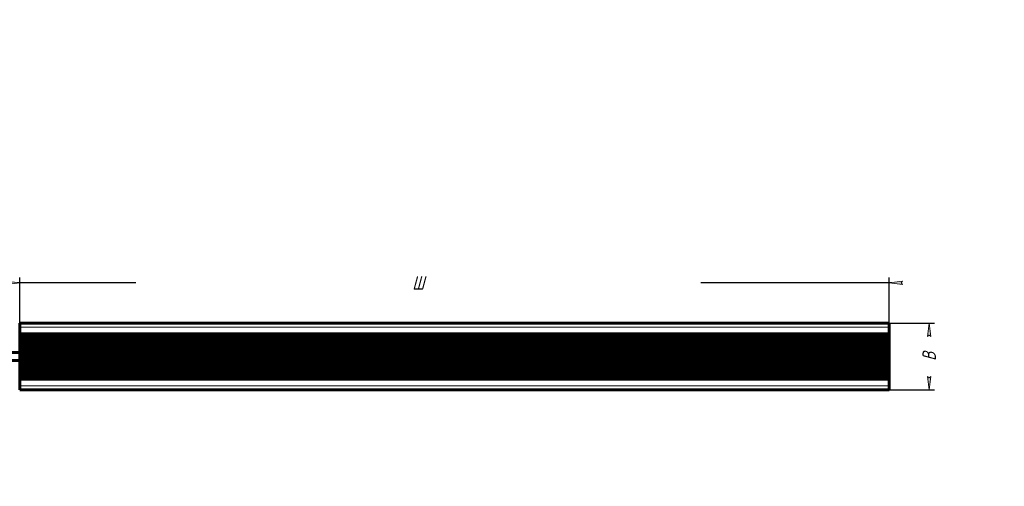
# Model space of a CAD drawing. Header units: millimetres. Extents: x 0 to 594, y 0 to 420.
# Tile 3 of 3: x 226 to 594, y 245 to 420. Entities that reach past the tile are written whole.
import ezdxf

# ---------------------------------------------------------------- set-up
doc = ezdxf.new("R2010")
doc.units = ezdxf.units.MM
doc.linetypes.add('K5LT_BASIC', pattern=[0])
doc.linetypes.add('K5LT_THIN', pattern=[0])
doc.layers.add('Системный слой', color=7, linetype='Continuous')
doc.styles.add('KDIMTEXTSTYLE', font='GOST_AU.SHX', dxfattribs={"width": 0.96, "oblique": 15, "height": 5})
doc.dimstyles.new('KDIMSTYLE (0.50)', dxfattribs={"dimtxt": 5, "dimasz": 1, "dimexe": 2, "dimexo": 0, "dimgap": 1, "dimtad": 1, "dimlfac": 2, "dimtxsty": 'KDIMTEXTSTYLE', "dimsah": 1, "dimcen": 0, "dimdle": 1, "dimadec": 0, "dimazin": 0, "dimtfac": 0.667, "dimtmove": 0, "dimatfit": 3, "dimfxl": 1, "dimtvp": 1, "dimtolj": 1, "dimtzin": 0, "dimarcsym": 0})

# ---------------------------------------------------------------- blocks, each defined once
blk = doc.blocks.new('U0')
at = {"layer": 'Системный слой', "color": 150, "linetype": 'K5LT_BASIC', "lineweight": 60, "true_color": 0x0080ff}
for p, q in [((82.07, 292.56), (136.04, 292.56)), ((141.04, 292.56), (225.92, 292.56))]:
    blk.add_line(p, q, dxfattribs=at)
blk = doc.blocks.new('U1')
at = {"layer": 'Системный слой', "color": 150, "linetype": 'K5LT_BASIC', "lineweight": 60, "true_color": 0x0080ff}
for p, q in [((82.07, 295.56), (136.04, 295.56)), ((141.04, 295.56), (225.92, 295.56))]:
    blk.add_line(p, q, dxfattribs=at)
blk = doc.blocks.new('KDIMARROW_01')
at = {"layer": 'Системный слой'}
blk.add_hatch(color=0, dxfattribs=at).paths.add_polyline_path([(0, 0), (-5, 0.66), (-4.5, 0), (-5, -0.66)])
at = {"layer": 'Системный слой', "color": 0, "linetype": 'K5LT_THIN', "lineweight": 18}
for p, q in [((-4.5, 0), (-5, 0.66)), ((-5, 0.66), (0, 0)), ((0, 0), (-5, -0.66)), ((-5, -0.66), (-4.5, 0)), ((0, 0), (-1, 0))]:
    blk.add_line(p, q, dxfattribs=at)

msp = doc.modelspace()

# ---------------------------------------------------------------- linework, layer by layer
at = {"layer": 'Системный слой', "color": 150, "linetype": 'K5LT_BASIC', "lineweight": 60, "true_color": 0x0080ff}
for p, q in [((550.9156, 306.5564), (225.9156, 306.5564)), ((225.9156, 305.0564), (225.9156, 306.5564)), ((550.9156, 305.0564), (550.9156, 306.5564)), ((225.9156, 302.8064), (225.9156, 305.0564)), ((225.9156, 302.8064), (225.9156, 302.5564)), ((225.9156, 302.5564), (550.9156, 302.5564)), ((225.9156, 301.5564), (225.9156, 302.5564)), ((550.9156, 302.8064), (550.9156, 305.0564)), ((550.9156, 302.5564), (550.9156, 302.8064)), ((550.9156, 301.5564), (550.9156, 302.5564)), ((550.9156, 301.5564), (225.9156, 301.5564)), ((225.9156, 301.5564), (225.9156, 301.3064)), ((225.9156, 300.8064), (225.9156, 301.3064)), ((225.9156, 300.8064), (225.9156, 300.5564)), ((225.9156, 299.5564), (225.9156, 300.5564)), ((225.9156, 300.5564), (550.9156, 300.5564)), ((550.9156, 299.5564), (225.9156, 299.5564)), ((225.9156, 299.5564), (225.9156, 299.3064)), ((225.9156, 298.8064), (225.9156, 299.3064)), ((225.9156, 298.8064), (225.9156, 298.5564)), ((225.9156, 298.5564), (550.9156, 298.5564)), ((225.9156, 297.5564), (225.9156, 298.5564)), ((550.9156, 301.3064), (550.9156, 301.5564)), ((550.9156, 301.3064), (550.9156, 300.8064)), ((550.9156, 300.5564), (550.9156, 300.8064)), ((550.9156, 299.5564), (550.9156, 300.5564)), ((550.9156, 299.3064), (550.9156, 299.5564)), ((550.9156, 299.3064), (550.9156, 298.8064)), ((550.9156, 298.5564), (550.9156, 298.8064)), ((550.9156, 297.5564), (550.9156, 298.5564)), ((550.9156, 297.5564), (225.9156, 297.5564)), ((225.9156, 297.5564), (225.9156, 297.3064)), ((225.9156, 296.8064), (225.9156, 297.3064)), ((225.9156, 296.8064), (225.9156, 296.5564)), ((225.9156, 295.5564), (225.9156, 296.5564)), ((225.9156, 296.5564), (550.9156, 296.5564)), ((550.9156, 295.5564), (225.9156, 295.5564)), ((225.9156, 295.5564), (225.9156, 295.3064)), ((225.9156, 294.8064), (225.9156, 295.3064)), ((225.9156, 294.8064), (225.9156, 294.5564)), ((225.9156, 294.5564), (550.9156, 294.5564)), ((225.9156, 293.5564), (225.9156, 294.5564)), ((550.9156, 297.3064), (550.9156, 297.5564)), ((550.9156, 297.3064), (550.9156, 296.8064)), ((550.9156, 296.5564), (550.9156, 296.8064)), ((550.9156, 295.5564), (550.9156, 296.5564)), ((550.9156, 295.3064), (550.9156, 295.5564)), ((550.9156, 295.3064), (550.9156, 294.8064)), ((550.9156, 294.5564), (550.9156, 294.8064)), ((550.9156, 293.5564), (550.9156, 294.5564)), ((550.9156, 293.5564), (225.9156, 293.5564)), ((225.9156, 293.5564), (225.9156, 293.3064)), ((225.9156, 292.8064), (225.9156, 293.3064)), ((225.9156, 292.8064), (225.9156, 292.5564)), ((225.9156, 292.5564), (550.9156, 292.5564)), ((225.9156, 291.5564), (225.9156, 292.5564)), ((550.9156, 291.5564), (225.9156, 291.5564)), ((225.9156, 291.5564), (225.9156, 291.3064)), ((225.9156, 290.8064), (225.9156, 291.3064)), ((225.9156, 290.8064), (225.9156, 290.5564)), ((550.9156, 293.3064), (550.9156, 293.5564)), ((550.9156, 293.3064), (550.9156, 292.8064)), ((550.9156, 292.5564), (550.9156, 292.8064)), ((550.9156, 291.5564), (550.9156, 292.5564)), ((550.9156, 291.3064), (550.9156, 291.5564)), ((550.9156, 291.3064), (550.9156, 290.8064)), ((550.9156, 290.5564), (550.9156, 290.8064)), ((225.9156, 290.5564), (550.9156, 290.5564)), ((225.9156, 289.5564), (225.9156, 290.5564)), ((225.9156, 289.5564), (225.9156, 289.3064)), ((550.9156, 289.5564), (225.9156, 289.5564)), ((225.9156, 288.8064), (225.9156, 289.3064)), ((225.9156, 288.8064), (225.9156, 288.5564)), ((225.9156, 288.5564), (550.9156, 288.5564)), ((225.9156, 287.5564), (225.9156, 288.5564)), ((225.9156, 287.5564), (225.9156, 287.3064)), ((550.9156, 287.5564), (225.9156, 287.5564)), ((225.9156, 286.8064), (225.9156, 287.3064)), ((550.9156, 289.5564), (550.9156, 290.5564)), ((550.9156, 289.3064), (550.9156, 289.5564)), ((550.9156, 289.3064), (550.9156, 288.8064)), ((550.9156, 288.5564), (550.9156, 288.8064)), ((550.9156, 287.5564), (550.9156, 288.5564)), ((550.9156, 287.3064), (550.9156, 287.5564)), ((550.9156, 287.3064), (550.9156, 286.8064)), ((225.9156, 286.8064), (225.9156, 286.5564)), ((225.9156, 285.5564), (225.9156, 286.5564)), ((225.9156, 286.5564), (550.9156, 286.5564)), ((550.9156, 285.5564), (225.9156, 285.5564)), ((225.9156, 285.5564), (225.9156, 285.3064)), ((225.9156, 283.0564), (225.9156, 285.3064)), ((550.9156, 286.5564), (550.9156, 286.8064)), ((550.9156, 285.5564), (550.9156, 286.5564)), ((550.9156, 285.3064), (550.9156, 285.5564)), ((550.9156, 283.0564), (550.9156, 285.3064)), ((225.9156, 281.5564), (225.9156, 283.0564)), ((225.9156, 281.5564), (550.9156, 281.5564)), ((550.9156, 281.5564), (550.9156, 283.0564))]:
    msp.add_line(p, q, dxfattribs=at)
at = {"layer": 'Системный слой', "color": 7, "linetype": 'K5LT_THIN', "lineweight": 18}
for p, q in [((225.9156, 305.0564), (550.9156, 305.0564)), ((550.9156, 302.8064), (225.9156, 302.8064)), ((225.9156, 301.3064), (550.9156, 301.3064)), ((550.9156, 300.8064), (225.9156, 300.8064)), ((225.9156, 299.3064), (550.9156, 299.3064)), ((550.9156, 298.8064), (225.9156, 298.8064)), ((225.9156, 297.3064), (550.9156, 297.3064)), ((550.9156, 296.8064), (225.9156, 296.8064)), ((225.9156, 295.3064), (550.9156, 295.3064)), ((550.9156, 294.8064), (225.9156, 294.8064)), ((225.9156, 293.3064), (550.9156, 293.3064)), ((550.9156, 292.8064), (225.9156, 292.8064)), ((225.9156, 291.3064), (550.9156, 291.3064)), ((550.9156, 290.8064), (225.9156, 290.8064)), ((225.9156, 289.3064), (550.9156, 289.3064)), ((550.9156, 288.8064), (225.9156, 288.8064)), ((225.9156, 287.3064), (550.9156, 287.3064)), ((550.9156, 286.8064), (225.9156, 286.8064)), ((225.9156, 285.3064), (550.9156, 285.3064)), ((550.9156, 283.0564), (225.9156, 283.0564))]:
    msp.add_line(p, q, dxfattribs=at)

# ---------------------------------------------------------------- block references
at = {"layer": 'Системный слой'}
for name in ['U1', 'U0']:
    msp.add_blockref(name, (0, 0), dxfattribs=at)

# ---------------------------------------------------------------- dimensions: what is measured, and where the dimension line sits
at = {"layer": 'Системный слой', "color": 7}
msp.add_linear_dim(base=(225.9156, 321.5564), p1=(550.9156, 306.5564), p2=(225.9156, 306.5564), location=(374.9156, 321.5564), text='\\H5.0;\\W0.965;\\Q15;\\H5.0;\\W0.965;\\Q15;\\Q15;Ш', dimstyle='KDIMSTYLE (0.50)', override={"dimexo": 0, "dimblk1": 'KDIMARROW_01', "dimblk2": 'KDIMARROW_01', "dimse1": 0, "dimse2": 0, "dimclrt": 7, "dimtolj": 1}, dxfattribs=at).render()
msp.add_linear_dim(base=(565.9156, 306.5564), p1=(550.9156, 281.5564), p2=(550.9156, 306.5564), angle=90, location=(565.9156, 294.0564), text='\\H5.0;\\W0.965;\\Q15;\\H5.0;\\W0.965;\\Q15;\\Q15;В', dimstyle='KDIMSTYLE (0.50)', override={"dimexo": 0, "dimblk1": 'KDIMARROW_01', "dimblk2": 'KDIMARROW_01', "dimse1": 0, "dimse2": 0, "dimclrt": 7, "dimtolj": 1}, dxfattribs=at).render()

doc.saveas('drawing.dxf')
